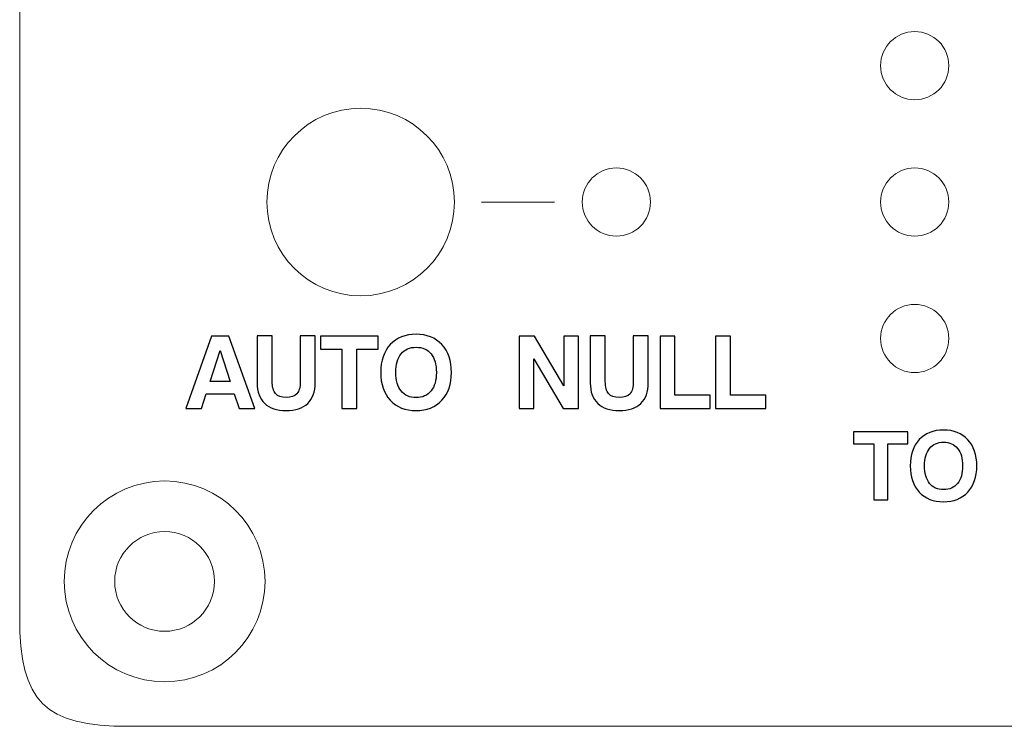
# Model space of a CAD drawing. Header units: inches. Extents: x -1.87 to 1.88, y -1.01 to 0.68.
# Tile 1 of 10: x -1.87 to -0.72, y -1.01 to -0.18. Entities that reach past the tile are written whole.
import ezdxf

# ---------------------------------------------------------------- set-up
doc = ezdxf.new("R2010")
doc.units = ezdxf.units.IN
doc.header["$MEASUREMENT"] = 0
doc.layers.add('Layer 1', color=7, linetype='Continuous')

msp = doc.modelspace()

# ---------------------------------------------------------------- linework, layer by layer
at = {"layer": 'Layer 1', "lineweight": 13}
for centre, major_axis in [((-0.8247, -0.2329), (0, 0.04)), ((-1.4747, -0.3929), (0, 0.11)), ((-1.1747, -0.3929), (0, 0.04)), ((-0.8247, -0.3929), (0, 0.04)), ((-0.8247, -0.5529), (0, 0.04)), ((-1.7047, -0.8379), (0, 0.1178)), ((-1.7047, -0.8379), (0, 0.0585))]:
    msp.add_ellipse(centre, major_axis=major_axis, ratio=1, dxfattribs=at)
msp.add_open_spline([(-1.7467, 0.6787), (-1.7467, 0.6787), (1.7473, 0.6787), (1.7473, 0.6787), (1.7473, 0.6787), (1.8472, 0.6787), (1.8753, 0.6502), (1.8753, 0.5507), (1.8753, 0.5507), (1.8753, 0.5507), (1.8753, -0.8799), (1.8753, -0.8799), (1.8753, -0.8799), (1.8753, -0.9829), (1.8521, -1.0079), (1.7473, -1.0079), (1.7473, -1.0079), (1.7473, -1.0079), (-1.7467, -1.0079), (-1.7467, -1.0079), (-1.7467, -1.0079), (-1.8455, -1.0079), (-1.8747, -0.9794), (-1.8747, -0.8799), (-1.8747, -0.8799), (-1.8747, -0.8799), (-1.8747, 0.5507), (-1.8747, 0.5507), (-1.8747, 0.5507), (-1.8747, 0.6317), (-1.8491, 0.6846), (-1.7467, 0.6787)], degree=3, knots=[0, 0, 0, 0, 0.111111, 0.111111, 0.111111, 0.111111, 0.222222, 0.222222, 0.222222, 0.222222, 0.333333, 0.333333, 0.333333, 0.333333, 0.444444, 0.444444, 0.444444, 0.444444, 0.555556, 0.555556, 0.555556, 0.555556, 0.666667, 0.666667, 0.666667, 0.666667, 0.777778, 0.777778, 0.777778, 0.777778, 1, 1, 1, 1], dxfattribs=at)
at = {"layer": 'Layer 1', "lineweight": 25}
msp.add_open_spline([(-1.3331, -0.393), (-1.3331, -0.393), (-1.2473, -0.3927), (-1.2473, -0.3927)], degree=3, dxfattribs=at)
msp.add_open_spline([(-1.3331, -0.393), (-1.3331, -0.393), (-1.2473, -0.3927), (-1.2473, -0.3927)], degree=3, dxfattribs=at)
at = {"layer": 'Layer 1'}
for points, knots in [([(-1.6497, -0.5502), (-1.6497, -0.5502), (-1.6295, -0.5502), (-1.6295, -0.5502), (-1.6295, -0.5502), (-1.6295, -0.5502), (-1.5989, -0.6351), (-1.5989, -0.6351), (-1.5989, -0.6351), (-1.5989, -0.6351), (-1.6172, -0.6351), (-1.6172, -0.6351), (-1.6172, -0.6351), (-1.6172, -0.6351), (-1.623, -0.6177), (-1.623, -0.6177), (-1.623, -0.6177), (-1.623, -0.6177), (-1.6559, -0.6177), (-1.6559, -0.6177), (-1.6559, -0.6177), (-1.6559, -0.6177), (-1.6615, -0.6351), (-1.6615, -0.6351), (-1.6615, -0.6351), (-1.6615, -0.6351), (-1.6799, -0.6351), (-1.6799, -0.6351), (-1.6799, -0.6351), (-1.6799, -0.6351), (-1.6497, -0.5502), (-1.6497, -0.5502)], [0, 0, 0, 0, 0.111111, 0.111111, 0.111111, 0.111111, 0.222222, 0.222222, 0.222222, 0.222222, 0.333333, 0.333333, 0.333333, 0.333333, 0.444444, 0.444444, 0.444444, 0.444444, 0.555556, 0.555556, 0.555556, 0.555556, 0.666667, 0.666667, 0.666667, 0.666667, 0.777778, 0.777778, 0.777778, 0.777778, 1, 1, 1, 1]), ([(-1.5961, -0.55), (-1.5961, -0.55), (-1.5785, -0.55), (-1.5785, -0.55), (-1.5785, -0.55), (-1.5785, -0.55), (-1.5785, -0.6033), (-1.5785, -0.6033), (-1.5785, -0.6033), (-1.5785, -0.6098), (-1.5772, -0.6146), (-1.5745, -0.6176), (-1.5745, -0.6176), (-1.5719, -0.6207), (-1.5678, -0.6222), (-1.5621, -0.6222), (-1.5621, -0.6222), (-1.5563, -0.6222), (-1.5521, -0.6207), (-1.5495, -0.6177), (-1.5495, -0.6177), (-1.5469, -0.6147), (-1.5455, -0.6099), (-1.5455, -0.6033), (-1.5455, -0.6033), (-1.5455, -0.6033), (-1.5455, -0.55), (-1.5455, -0.55), (-1.5455, -0.55), (-1.5455, -0.55), (-1.5281, -0.55), (-1.5281, -0.55), (-1.5281, -0.55), (-1.5281, -0.55), (-1.5281, -0.6052), (-1.5281, -0.6052), (-1.5281, -0.6052), (-1.5281, -0.6156), (-1.531, -0.6236), (-1.5368, -0.6291), (-1.5368, -0.6291), (-1.5426, -0.6347), (-1.551, -0.6375), (-1.562, -0.6375), (-1.562, -0.6375), (-1.573, -0.6375), (-1.5814, -0.6347), (-1.5873, -0.6292), (-1.5873, -0.6292), (-1.5932, -0.6236), (-1.5961, -0.6156), (-1.5961, -0.6052), (-1.5961, -0.6052), (-1.5961, -0.6052), (-1.5961, -0.55), (-1.5961, -0.55)], [0, 0, 0, 0, 0.066667, 0.066667, 0.066667, 0.066667, 0.133333, 0.133333, 0.133333, 0.133333, 0.2, 0.2, 0.2, 0.2, 0.266667, 0.266667, 0.266667, 0.266667, 0.333333, 0.333333, 0.333333, 0.333333, 0.4, 0.4, 0.4, 0.4, 0.466667, 0.466667, 0.466667, 0.466667, 0.533333, 0.533333, 0.533333, 0.533333, 0.6, 0.6, 0.6, 0.6, 0.666667, 0.666667, 0.666667, 0.666667, 0.733333, 0.733333, 0.733333, 0.733333, 0.8, 0.8, 0.8, 0.8, 0.866667, 0.866667, 0.866667, 0.866667, 1, 1, 1, 1]), ([(-1.4967, -0.6351), (-1.4967, -0.6351), (-1.4967, -0.5654), (-1.4967, -0.5654), (-1.4967, -0.5654), (-1.4967, -0.5654), (-1.5219, -0.5654), (-1.5219, -0.5654), (-1.5219, -0.5654), (-1.5219, -0.5654), (-1.5219, -0.5502), (-1.5219, -0.5502), (-1.5219, -0.5502), (-1.5219, -0.5502), (-1.4542, -0.5502), (-1.4542, -0.5502), (-1.4542, -0.5502), (-1.4542, -0.5502), (-1.4542, -0.5654), (-1.4542, -0.5654), (-1.4542, -0.5654), (-1.4542, -0.5654), (-1.4792, -0.5654), (-1.4792, -0.5654), (-1.4792, -0.5654), (-1.4792, -0.5654), (-1.4792, -0.6351), (-1.4792, -0.6351), (-1.4792, -0.6351), (-1.4792, -0.6351), (-1.4967, -0.6351), (-1.4967, -0.6351)], [0, 0, 0, 0, 0.111111, 0.111111, 0.111111, 0.111111, 0.222222, 0.222222, 0.222222, 0.222222, 0.333333, 0.333333, 0.333333, 0.333333, 0.444444, 0.444444, 0.444444, 0.444444, 0.555556, 0.555556, 0.555556, 0.555556, 0.666667, 0.666667, 0.666667, 0.666667, 0.777778, 0.777778, 0.777778, 0.777778, 1, 1, 1, 1]), ([(-1.4512, -0.5928), (-1.4512, -0.579), (-1.4475, -0.5682), (-1.44, -0.5601), (-1.44, -0.5601), (-1.4325, -0.5521), (-1.4224, -0.548), (-1.4097, -0.548), (-1.4097, -0.548), (-1.3971, -0.548), (-1.387, -0.5521), (-1.3795, -0.5601), (-1.3795, -0.5601), (-1.3719, -0.5682), (-1.3682, -0.5791), (-1.3682, -0.5928), (-1.3682, -0.5928), (-1.3682, -0.6065), (-1.3719, -0.6173), (-1.3795, -0.6254), (-1.3795, -0.6254), (-1.387, -0.6335), (-1.3971, -0.6375), (-1.4097, -0.6375), (-1.4097, -0.6375), (-1.4224, -0.6375), (-1.4325, -0.6335), (-1.44, -0.6254), (-1.44, -0.6254), (-1.4475, -0.6173), (-1.4512, -0.6065), (-1.4512, -0.5928)], [0, 0, 0, 0, 0.111111, 0.111111, 0.111111, 0.111111, 0.222222, 0.222222, 0.222222, 0.222222, 0.333333, 0.333333, 0.333333, 0.333333, 0.444444, 0.444444, 0.444444, 0.444444, 0.555556, 0.555556, 0.555556, 0.555556, 0.666667, 0.666667, 0.666667, 0.666667, 0.777778, 0.777778, 0.777778, 0.777778, 1, 1, 1, 1]), ([(-1.2889, -0.6351), (-1.2889, -0.6351), (-1.2889, -0.5502), (-1.2889, -0.5502), (-1.2889, -0.5502), (-1.2889, -0.5502), (-1.2707, -0.5502), (-1.2707, -0.5502), (-1.2707, -0.5502), (-1.2707, -0.5502), (-1.2362, -0.6086), (-1.2362, -0.6086), (-1.2362, -0.6086), (-1.2362, -0.6086), (-1.2362, -0.5502), (-1.2362, -0.5502), (-1.2362, -0.5502), (-1.2362, -0.5502), (-1.219, -0.5502), (-1.219, -0.5502), (-1.219, -0.5502), (-1.219, -0.5502), (-1.219, -0.6351), (-1.219, -0.6351), (-1.219, -0.6351), (-1.219, -0.6351), (-1.237, -0.6351), (-1.237, -0.6351), (-1.237, -0.6351), (-1.237, -0.6351), (-1.2717, -0.5768), (-1.2717, -0.5768), (-1.2717, -0.5768), (-1.2717, -0.5768), (-1.2717, -0.6351), (-1.2717, -0.6351), (-1.2717, -0.6351), (-1.2717, -0.6351), (-1.2889, -0.6351), (-1.2889, -0.6351)], [0, 0, 0, 0, 0.090909, 0.090909, 0.090909, 0.090909, 0.181818, 0.181818, 0.181818, 0.181818, 0.272727, 0.272727, 0.272727, 0.272727, 0.363636, 0.363636, 0.363636, 0.363636, 0.454545, 0.454545, 0.454545, 0.454545, 0.545455, 0.545455, 0.545455, 0.545455, 0.636364, 0.636364, 0.636364, 0.636364, 0.727273, 0.727273, 0.727273, 0.727273, 0.818182, 0.818182, 0.818182, 0.818182, 1, 1, 1, 1]), ([(-1.2053, -0.55), (-1.2053, -0.55), (-1.1877, -0.55), (-1.1877, -0.55), (-1.1877, -0.55), (-1.1877, -0.55), (-1.1877, -0.6033), (-1.1877, -0.6033), (-1.1877, -0.6033), (-1.1877, -0.6098), (-1.1864, -0.6146), (-1.1838, -0.6176), (-1.1838, -0.6176), (-1.1812, -0.6207), (-1.177, -0.6222), (-1.1713, -0.6222), (-1.1713, -0.6222), (-1.1656, -0.6222), (-1.1614, -0.6207), (-1.1587, -0.6177), (-1.1587, -0.6177), (-1.1561, -0.6147), (-1.1548, -0.6099), (-1.1548, -0.6033), (-1.1548, -0.6033), (-1.1548, -0.6033), (-1.1548, -0.55), (-1.1548, -0.55), (-1.1548, -0.55), (-1.1548, -0.55), (-1.1373, -0.55), (-1.1373, -0.55), (-1.1373, -0.55), (-1.1373, -0.55), (-1.1373, -0.6052), (-1.1373, -0.6052), (-1.1373, -0.6052), (-1.1373, -0.6156), (-1.1402, -0.6236), (-1.146, -0.6291), (-1.146, -0.6291), (-1.1519, -0.6347), (-1.1602, -0.6375), (-1.1712, -0.6375), (-1.1712, -0.6375), (-1.1822, -0.6375), (-1.1907, -0.6347), (-1.1965, -0.6292), (-1.1965, -0.6292), (-1.2024, -0.6236), (-1.2053, -0.6156), (-1.2053, -0.6052), (-1.2053, -0.6052), (-1.2053, -0.6052), (-1.2053, -0.55), (-1.2053, -0.55)], [0, 0, 0, 0, 0.066667, 0.066667, 0.066667, 0.066667, 0.133333, 0.133333, 0.133333, 0.133333, 0.2, 0.2, 0.2, 0.2, 0.266667, 0.266667, 0.266667, 0.266667, 0.333333, 0.333333, 0.333333, 0.333333, 0.4, 0.4, 0.4, 0.4, 0.466667, 0.466667, 0.466667, 0.466667, 0.533333, 0.533333, 0.533333, 0.533333, 0.6, 0.6, 0.6, 0.6, 0.666667, 0.666667, 0.666667, 0.666667, 0.733333, 0.733333, 0.733333, 0.733333, 0.8, 0.8, 0.8, 0.8, 0.866667, 0.866667, 0.866667, 0.866667, 1, 1, 1, 1]), ([(-1.1235, -0.6351), (-1.1235, -0.6351), (-1.1235, -0.5502), (-1.1235, -0.5502), (-1.1235, -0.5502), (-1.1235, -0.5502), (-1.1061, -0.5502), (-1.1061, -0.5502), (-1.1061, -0.5502), (-1.1061, -0.5502), (-1.1061, -0.6195), (-1.1061, -0.6195), (-1.1061, -0.6195), (-1.1061, -0.6195), (-1.0646, -0.6195), (-1.0646, -0.6195), (-1.0646, -0.6195), (-1.0646, -0.6195), (-1.0646, -0.6351), (-1.0646, -0.6351), (-1.0646, -0.6351), (-1.0646, -0.6351), (-1.1235, -0.6351), (-1.1235, -0.6351)], [0, 0, 0, 0, 0.142857, 0.142857, 0.142857, 0.142857, 0.285714, 0.285714, 0.285714, 0.285714, 0.428571, 0.428571, 0.428571, 0.428571, 0.571429, 0.571429, 0.571429, 0.571429, 0.714286, 0.714286, 0.714286, 0.714286, 1, 1, 1, 1]), ([(-1.0584, -0.6351), (-1.0584, -0.6351), (-1.0584, -0.5502), (-1.0584, -0.5502), (-1.0584, -0.5502), (-1.0584, -0.5502), (-1.0409, -0.5502), (-1.0409, -0.5502), (-1.0409, -0.5502), (-1.0409, -0.5502), (-1.0409, -0.6195), (-1.0409, -0.6195), (-1.0409, -0.6195), (-1.0409, -0.6195), (-0.9995, -0.6195), (-0.9995, -0.6195), (-0.9995, -0.6195), (-0.9995, -0.6195), (-0.9995, -0.6351), (-0.9995, -0.6351), (-0.9995, -0.6351), (-0.9995, -0.6351), (-1.0584, -0.6351), (-1.0584, -0.6351)], [0, 0, 0, 0, 0.142857, 0.142857, 0.142857, 0.142857, 0.285714, 0.285714, 0.285714, 0.285714, 0.428571, 0.428571, 0.428571, 0.428571, 0.571429, 0.571429, 0.571429, 0.571429, 0.714286, 0.714286, 0.714286, 0.714286, 1, 1, 1, 1]), ([(-1.4334, -0.5928), (-1.4334, -0.6021), (-1.4313, -0.6094), (-1.4271, -0.6145), (-1.4271, -0.6145), (-1.423, -0.6197), (-1.4172, -0.6223), (-1.4097, -0.6223), (-1.4097, -0.6223), (-1.4022, -0.6223), (-1.3963, -0.6197), (-1.3921, -0.6145), (-1.3921, -0.6145), (-1.388, -0.6094), (-1.3859, -0.6021), (-1.3859, -0.5928), (-1.3859, -0.5928), (-1.3859, -0.5834), (-1.388, -0.5762), (-1.3921, -0.571), (-1.3921, -0.571), (-1.3963, -0.5658), (-1.4022, -0.5632), (-1.4097, -0.5632), (-1.4097, -0.5632), (-1.4172, -0.5632), (-1.423, -0.5658), (-1.4271, -0.571), (-1.4271, -0.571), (-1.4313, -0.5761), (-1.4334, -0.5834), (-1.4334, -0.5928)], [0, 0, 0, 0, 0.111111, 0.111111, 0.111111, 0.111111, 0.222222, 0.222222, 0.222222, 0.222222, 0.333333, 0.333333, 0.333333, 0.333333, 0.444444, 0.444444, 0.444444, 0.444444, 0.555556, 0.555556, 0.555556, 0.555556, 0.666667, 0.666667, 0.666667, 0.666667, 0.777778, 0.777778, 0.777778, 0.777778, 1, 1, 1, 1]), ([(-1.6395, -0.5672), (-1.6395, -0.5672), (-1.6513, -0.6034), (-1.6513, -0.6034), (-1.6513, -0.6034), (-1.6513, -0.6034), (-1.6277, -0.6034), (-1.6277, -0.6034), (-1.6277, -0.6034), (-1.6277, -0.6034), (-1.6395, -0.5672), (-1.6395, -0.5672)], [0, 0, 0, 0, 0.25, 0.25, 0.25, 0.25, 0.5, 0.5, 0.5, 0.5, 1, 1, 1, 1]), ([(-0.8728, -0.7422), (-0.8728, -0.7422), (-0.8728, -0.6766), (-0.8728, -0.6766), (-0.8728, -0.6766), (-0.8728, -0.6766), (-0.8965, -0.6766), (-0.8965, -0.6766), (-0.8965, -0.6766), (-0.8965, -0.6766), (-0.8965, -0.6623), (-0.8965, -0.6623), (-0.8965, -0.6623), (-0.8965, -0.6623), (-0.8328, -0.6623), (-0.8328, -0.6623), (-0.8328, -0.6623), (-0.8328, -0.6623), (-0.8328, -0.6766), (-0.8328, -0.6766), (-0.8328, -0.6766), (-0.8328, -0.6766), (-0.8563, -0.6766), (-0.8563, -0.6766), (-0.8563, -0.6766), (-0.8563, -0.6766), (-0.8563, -0.7422), (-0.8563, -0.7422), (-0.8563, -0.7422), (-0.8563, -0.7422), (-0.8728, -0.7422), (-0.8728, -0.7422)], [0, 0, 0, 0, 0.111111, 0.111111, 0.111111, 0.111111, 0.222222, 0.222222, 0.222222, 0.222222, 0.333333, 0.333333, 0.333333, 0.333333, 0.444444, 0.444444, 0.444444, 0.444444, 0.555556, 0.555556, 0.555556, 0.555556, 0.666667, 0.666667, 0.666667, 0.666667, 0.777778, 0.777778, 0.777778, 0.777778, 1, 1, 1, 1]), ([(-0.8299, -0.7024), (-0.8299, -0.6895), (-0.8264, -0.6792), (-0.8194, -0.6716), (-0.8194, -0.6716), (-0.8124, -0.6641), (-0.8029, -0.6603), (-0.7909, -0.6603), (-0.7909, -0.6603), (-0.779, -0.6603), (-0.7695, -0.6641), (-0.7624, -0.6717), (-0.7624, -0.6717), (-0.7554, -0.6792), (-0.7518, -0.6895), (-0.7518, -0.7024), (-0.7518, -0.7024), (-0.7518, -0.7152), (-0.7554, -0.7255), (-0.7624, -0.7331), (-0.7624, -0.7331), (-0.7695, -0.7407), (-0.779, -0.7445), (-0.7909, -0.7445), (-0.7909, -0.7445), (-0.8029, -0.7445), (-0.8124, -0.7407), (-0.8194, -0.7331), (-0.8194, -0.7331), (-0.8264, -0.7255), (-0.8299, -0.7152), (-0.8299, -0.7024)], [0, 0, 0, 0, 0.111111, 0.111111, 0.111111, 0.111111, 0.222222, 0.222222, 0.222222, 0.222222, 0.333333, 0.333333, 0.333333, 0.333333, 0.444444, 0.444444, 0.444444, 0.444444, 0.555556, 0.555556, 0.555556, 0.555556, 0.666667, 0.666667, 0.666667, 0.666667, 0.777778, 0.777778, 0.777778, 0.777778, 1, 1, 1, 1]), ([(-0.8132, -0.7024), (-0.8132, -0.7112), (-0.8112, -0.718), (-0.8073, -0.7229), (-0.8073, -0.7229), (-0.8034, -0.7277), (-0.7979, -0.7302), (-0.7909, -0.7302), (-0.7909, -0.7302), (-0.7838, -0.7302), (-0.7783, -0.7277), (-0.7744, -0.7229), (-0.7744, -0.7229), (-0.7704, -0.718), (-0.7685, -0.7112), (-0.7685, -0.7024), (-0.7685, -0.7024), (-0.7685, -0.6936), (-0.7704, -0.6867), (-0.7744, -0.6819), (-0.7744, -0.6819), (-0.7783, -0.677), (-0.7838, -0.6746), (-0.7909, -0.6746), (-0.7909, -0.6746), (-0.7979, -0.6746), (-0.8034, -0.677), (-0.8073, -0.6819), (-0.8073, -0.6819), (-0.8112, -0.6867), (-0.8132, -0.6935), (-0.8132, -0.7024)], [0, 0, 0, 0, 0.111111, 0.111111, 0.111111, 0.111111, 0.222222, 0.222222, 0.222222, 0.222222, 0.333333, 0.333333, 0.333333, 0.333333, 0.444444, 0.444444, 0.444444, 0.444444, 0.555556, 0.555556, 0.555556, 0.555556, 0.666667, 0.666667, 0.666667, 0.666667, 0.777778, 0.777778, 0.777778, 0.777778, 1, 1, 1, 1])]:
    msp.add_open_spline(points, degree=3, knots=knots, dxfattribs=at)

doc.saveas('drawing.dxf')
